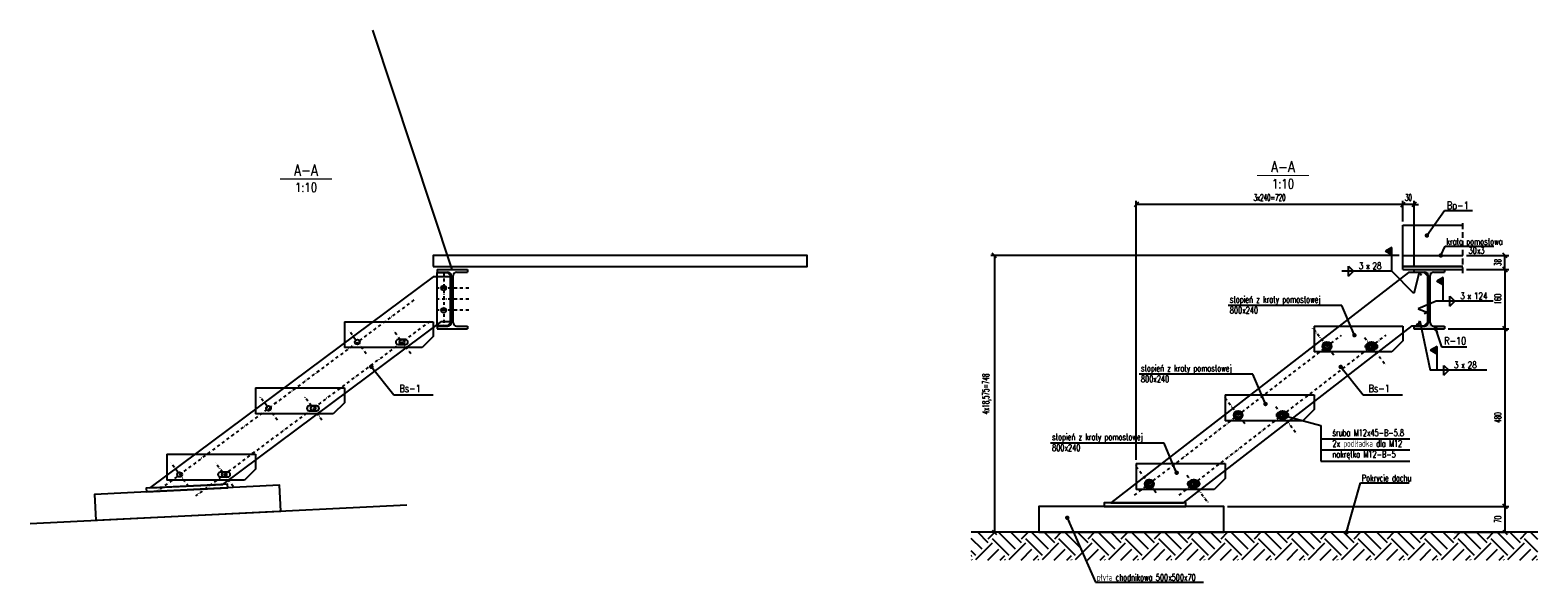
# Model space of a CAD drawing. Header units: millimetres. Extents: x -228255 to 14536, y -140109 to 119945.
# Tile 120 of 123: x -97929 to -93857, y 37418 to 38912. Entities that reach past the tile are written whole.
import ezdxf
from ezdxf.enums import TextEntityAlignment as Align

# ---------------------------------------------------------------- set-up
doc = ezdxf.new("R2010")
doc.units = ezdxf.units.MM
doc.header["$LTSCALE"] = 2.5
doc.linetypes.add('DASHDOT2', pattern=[12.7, 6.35, -3.175, 0, -3.175])
doc.linetypes.add('DASHED', pattern=[19.05, 12.7, -6.35])
for name, color, linetype in [('Gruba', 6, 'Continuous'), ('Hatch', 155, 'Continuous'), ('Krata pomostowa', 41, 'Continuous'), ('Laczniki', 30, 'Continuous'), ('Odnosnik', 54, 'Continuous'), ('Opisy_stal', 7, 'Continuous'), ('Osie_laczniki', 157, 'DASHDOT2'), ('Osie_stal', 221, 'DASHDOT2'), ('Przekroj', 1, 'Continuous'), ('Przerywana', 5, 'DASHED'), ('S_dzwigary', 77, 'Continuous'), ('S_platwie', 13, 'Continuous'), ('S_slupy', 20, 'Continuous'), ('stal', 4, 'Continuous'), ('Stal_przekroj', 1, 'Continuous'), ('Widok', 8, 'Continuous'), ('Wymiary', 86, 'Continuous')]:
    doc.layers.add(name, color=color, linetype=linetype)
doc.styles.get("Standard").update_dxf_attribs({"font": 'romans.shx', "width": 0.65})
doc.styles.add('style1', font='romand.shx', dxfattribs={"width": 0.8})
doc.styles.add('style3', font='romans.shx', dxfattribs={"width": 0.5})
doc.dimstyles.new('Skala_10', dxfattribs={"dimtxt": 18, "dimasz": 12, "dimexe": 10, "dimexo": 10, "dimgap": 10, "dimtad": 1, "dimdec": 0, "dimdsep": 46, "dimtxsty": 'style3', "dimblk": 'OBLIQUE', "dimcen": 0, "dimdle": 1, "dimclrd": 256, "dimclre": 256, "dimclrt": 31, "dimadec": 1, "dimazin": 0, "dimtfac": 1, "dimtdec": 0, "dimtix": 1, "dimtmove": 2, "dimatfit": 0, "dimldrblk": 'DOT', "dimfxl": 1, "dimtolj": 1, "dimtzin": 0, "dimlwd": -1, "dimlwe": -1, "dimarcsym": 0})
doc.dimstyles.new('Skala_10$7', dxfattribs={"dimscale": 0, "dimtxt": 18, "dimasz": 12, "dimexe": 10, "dimexo": 15, "dimgap": 5, "dimtad": 1, "dimdec": 0, "dimrnd": 0.5, "dimzin": 9, "dimdsep": 46, "dimtxsty": 'Standard', "dimblk1": 'OBLIQUE', "dimblk2": 'OBLIQUE', "dimsah": 1, "dimcen": 10, "dimdle": 10, "dimclrt": 31, "dimadec": 0, "dimazin": 0, "dimtfac": 1, "dimtdec": 0, "dimtmove": 2, "dimatfit": 3, "dimldrblk": 'DOT', "dimfxl": 1, "dimtolj": 1, "dimtzin": 9, "dimarcsym": 0})

# ---------------------------------------------------------------- blocks, each defined once
blk = doc.blocks.new('I160PE')
for p, q in [((-41, 160), (41, 160)), ((-41, 160), (-41, 152.6)), ((-41, 152.6), (-11.5, 152.6)), ((-2.5, 16.4), (-2.5, 143.6)), ((2.5, 16.4), (2.5, 143.6)), ((11.5, 152.6), (41, 152.6)), ((41, 160), (41, 152.6)), ((-41, 7.4), (-11.5, 7.4)), ((-41, 7.4), (-41, 0)), ((-41, 0), (41, 0)), ((11.5, 7.4), (41, 7.4)), ((41, 7.4), (41, 0))]:
    blk.add_line(p, q)
for centre, start, end in [((-11.5, 143.6), 0, 90), ((11.5, 143.6), 90, 180), ((-11.5, 16.4), 270, 0), ((11.5, 16.4), 180, 270)]:
    blk.add_arc(centre, 9, start, end)
blk = doc.blocks.new('_Dot')
at = {"color": 0, "linetype": 'ByBlock', "lineweight": -2}
blk.add_line((-0.5, 0), (-1, 0), dxfattribs=at)
at = {"color": 0, "linetype": 'ByBlock', "const_width": 0.5}
blk.add_lwpolyline([(-0.25, 0, 1), (0.25, 0, 1)], format="xyb", close=True, dxfattribs=at)
blk = doc.blocks.new('_Oblique')
at = {"color": 0, "linetype": 'ByBlock', "lineweight": -2}
blk.add_line((-0.5, -0.5), (0.5, 0.5), dxfattribs=at)
blk = doc.blocks.new('nakrtekaM10_w')
at = {"color": 0, "linetype": 'ByBlock'}
blk.add_lwpolyline([(0, 9.8), (8.5, 4.9), (8.5, -4.9), (0, -9.8), (-8.5, -4.9), (-8.5, 4.9)], close=True, dxfattribs=at)
for radius in [8, 5]:
    blk.add_circle((0, 0), radius, dxfattribs=at)
blk = doc.blocks.new('*D1420')
at = {"layer": 'Defpoints', "color": 0, "ltscale": 0.5, "transparency": 16777216}
for p in [(-94221.2, 38303), (-95324.4, 37555), (-95276.9, 37555)]:
    blk.add_point(p, dxfattribs=at)
at = {"layer": 'Wymiary', "ltscale": 0.5, "transparency": 16777216}
for p, q in [((-94231.2, 38303), (-95334.4, 38303)), ((-95324.4, 38304), (-95324.4, 37554)), ((-95286.9, 37555), (-95334.4, 37555))]:
    blk.add_line(p, q, dxfattribs=at)
at = {"layer": 'Wymiary', "ltscale": 0.5, "transparency": 16777216, "xscale": 12, "yscale": 12, "zscale": 12}
for p, rotation in [((-95324.4, 38303), 90), ((-95324.4, 37555), 270)]:
    blk.add_blockref('_Oblique', p, dxfattribs=dict(at, rotation=rotation))
at = {"layer": 'Wymiary', "color": 31, "ltscale": 0.5, "transparency": 16777216, "insert": (-95345.1, 37929), "char_height": 18, "attachment_point": 5, "rotation": 90, "style": 'style3'}
blk.add_mtext('\\A1;4x18,575=748', dxfattribs=at)
blk = doc.blocks.new('*D1421')
at = {"layer": 'Defpoints', "color": 0, "ltscale": 0.5, "transparency": 16777216}
for p in [(-94059.2, 38303), (-93945.5, 38303), (-94059.2, 38265)]:
    blk.add_point(p, dxfattribs=at)
at = {"layer": 'Wymiary', "ltscale": 0.5, "transparency": 16777216}
for p, q in [((-94049.2, 38303), (-93935.5, 38303)), ((-93945.5, 38264), (-93945.5, 38304)), ((-94049.2, 38265), (-93935.5, 38265))]:
    blk.add_line(p, q, dxfattribs=at)
at = {"layer": 'Wymiary', "ltscale": 0.5, "transparency": 16777216, "xscale": 12, "yscale": 12, "zscale": 12}
for p, rotation in [((-93945.5, 38303), 90), ((-93945.5, 38265), 270)]:
    blk.add_blockref('_Oblique', p, dxfattribs=dict(at, rotation=rotation))
at = {"layer": 'Wymiary', "color": 31, "ltscale": 0.5, "transparency": 16777216, "insert": (-93964.5, 38284), "char_height": 18, "attachment_point": 5, "rotation": 90, "style": 'style3'}
blk.add_mtext('\\A1;38', dxfattribs=at)
blk = doc.blocks.new('*D1422')
at = {"layer": 'Defpoints', "color": 0, "ltscale": 0.5, "transparency": 16777216}
for p in [(-94059.2, 38265), (-94109.2, 38105), (-93945.5, 38105)]:
    blk.add_point(p, dxfattribs=at)
at = {"layer": 'Wymiary', "ltscale": 0.5, "transparency": 16777216}
for p, q in [((-94049.2, 38265), (-93935.5, 38265)), ((-93945.5, 38266), (-93945.5, 38104)), ((-94099.2, 38105), (-93935.5, 38105))]:
    blk.add_line(p, q, dxfattribs=at)
at = {"layer": 'Wymiary', "ltscale": 0.5, "transparency": 16777216, "xscale": 12, "yscale": 12, "zscale": 12}
for p, rotation in [((-93945.5, 38265), 90), ((-93945.5, 38105), 270)]:
    blk.add_blockref('_Oblique', p, dxfattribs=dict(at, rotation=rotation))
at = {"layer": 'Wymiary', "color": 31, "ltscale": 0.5, "transparency": 16777216, "insert": (-93964.5, 38185), "char_height": 18, "attachment_point": 5, "rotation": 90, "style": 'style3'}
blk.add_mtext('\\A1;160', dxfattribs=at)
blk = doc.blocks.new('*D1423')
at = {"layer": 'Defpoints', "color": 0, "ltscale": 0.5, "transparency": 16777216}
for p in [(-94109.2, 38105), (-94704.5, 37625), (-93945.5, 37625)]:
    blk.add_point(p, dxfattribs=at)
at = {"layer": 'Wymiary', "ltscale": 0.5, "transparency": 16777216}
for p, q in [((-94099.2, 38105), (-93935.5, 38105)), ((-93945.5, 38106), (-93945.5, 37624)), ((-94694.5, 37625), (-93935.5, 37625))]:
    blk.add_line(p, q, dxfattribs=at)
at = {"layer": 'Wymiary', "ltscale": 0.5, "transparency": 16777216, "xscale": 12, "yscale": 12, "zscale": 12}
for p, rotation in [((-93945.5, 38105), 90), ((-93945.5, 37625), 270)]:
    blk.add_blockref('_Oblique', p, dxfattribs=dict(at, rotation=rotation))
at = {"layer": 'Wymiary', "color": 31, "ltscale": 0.5, "transparency": 16777216, "insert": (-93964.5, 37865), "char_height": 18, "attachment_point": 5, "rotation": 90, "style": 'style3'}
blk.add_mtext('\\A1;480', dxfattribs=at)
blk = doc.blocks.new('*D1424')
at = {"layer": 'Defpoints', "color": 0, "ltscale": 0.5, "transparency": 16777216}
for p in [(-94704.5, 37625), (-94092.4, 37555), (-93945.5, 37555)]:
    blk.add_point(p, dxfattribs=at)
at = {"layer": 'Wymiary', "ltscale": 0.5, "transparency": 16777216}
for p, q in [((-94694.5, 37625), (-93935.5, 37625)), ((-93945.5, 37626), (-93945.5, 37554)), ((-94082.4, 37555), (-93935.5, 37555))]:
    blk.add_line(p, q, dxfattribs=at)
at = {"layer": 'Wymiary', "ltscale": 0.5, "transparency": 16777216, "xscale": 12, "yscale": 12, "zscale": 12}
for p, rotation in [((-93945.5, 37625), 90), ((-93945.5, 37555), 270)]:
    blk.add_blockref('_Oblique', p, dxfattribs=dict(at, rotation=rotation))
at = {"layer": 'Wymiary', "color": 31, "ltscale": 0.5, "transparency": 16777216, "insert": (-93964.5, 37590), "char_height": 18, "attachment_point": 5, "rotation": 90, "style": 'style3'}
blk.add_mtext('\\A1;70', dxfattribs=at)
blk = doc.blocks.new('*D1425')
at = {"layer": 'Defpoints', "color": 0, "ltscale": 0.5, "transparency": 16777216}
for p in [(-94221.2, 38440.6), (-94221.2, 38385), (-94191.2, 38265)]:
    blk.add_point(p, dxfattribs=at)
at = {"layer": 'Wymiary', "ltscale": 0.5, "transparency": 16777216}
for p, q in [((-94221.2, 38440.6), (-94233.2, 38440.6)), ((-94221.2, 38395), (-94221.2, 38450.6)), ((-94191.2, 38440.6), (-94221.2, 38440.6)), ((-94191.2, 38275), (-94191.2, 38450.6)), ((-94191.2, 38440.6), (-94179.2, 38440.6))]:
    blk.add_line(p, q, dxfattribs=at)
at = {"layer": 'Wymiary', "ltscale": 0.5, "transparency": 16777216, "xscale": 12, "yscale": 12, "zscale": 12}
blk.add_blockref('_Oblique', (-94221.2, 38440.6), dxfattribs=at)
at = {"layer": 'Wymiary', "ltscale": 0.5, "transparency": 16777216, "xscale": 12, "yscale": 12, "zscale": 12, "rotation": 180}
blk.add_blockref('_Oblique', (-94191.2, 38440.6), dxfattribs=at)
at = {"layer": 'Wymiary', "color": 31, "ltscale": 0.5, "transparency": 16777216, "insert": (-94206.2, 38459.6), "char_height": 18, "attachment_point": 5, "style": 'style3'}
blk.add_mtext('\\A1;30', dxfattribs=at)
blk = doc.blocks.new('*D1426')
at = {"layer": 'Defpoints', "color": 0, "ltscale": 0.5, "transparency": 16777216}
for p in [(-94941.2, 38440.6), (-94221.2, 38385), (-94941.2, 37740.8)]:
    blk.add_point(p, dxfattribs=at)
at = {"layer": 'Wymiary', "ltscale": 0.5, "transparency": 16777216}
for p, q in [((-94220.2, 38440.6), (-94942.2, 38440.6)), ((-94941.2, 37750.8), (-94941.2, 38450.6)), ((-94221.2, 38395), (-94221.2, 38450.6))]:
    blk.add_line(p, q, dxfattribs=at)
at = {"layer": 'Wymiary', "ltscale": 0.5, "transparency": 16777216, "xscale": 12, "yscale": 12, "zscale": 12, "rotation": 180}
blk.add_blockref('_Oblique', (-94941.2, 38440.6), dxfattribs=at)
at = {"layer": 'Wymiary', "ltscale": 0.5, "transparency": 16777216, "xscale": 12, "yscale": 12, "zscale": 12}
blk.add_blockref('_Oblique', (-94221.2, 38440.6), dxfattribs=at)
at = {"layer": 'Wymiary', "color": 31, "ltscale": 0.5, "transparency": 16777216, "insert": (-94581.2, 38459.6), "char_height": 18, "attachment_point": 5, "style": 'style3'}
blk.add_mtext('\\A1;3x240=720', dxfattribs=at)
blk = doc.blocks.new('Pach_obustr_lewa')
at = {"color": 7}
for p, q in [((0, 0), (-135, 0)), ((-117, -13.5), (-117, 13.5)), ((-117, 13.5), (-103.5, 0)), ((-117, -13.5), (-103.5, 0))]:
    blk.add_line(p, q, dxfattribs=at)
at = {"color": 31, "width": 0.8}
blk.add_text('x', height=18, dxfattribs=at).set_placement((-70, 5.6))
blk.add_attdef('AA', text='', height=18, dxfattribs=at).set_placement((-76.8, 5.6), align=Align.RIGHT)
blk.add_attdef('LLLL', (-52.3, 5.6), '', height=18, dxfattribs=at)
blk = doc.blocks.new('choragiewka')
blk.add_hatch(color=7).paths.add_polyline_path([(-17.3, 54.1), (0, 44.1), (0, 64.1)])
at = {"color": 7}
for p, q in [((0, 64.1), (-17.3, 54.1)), ((0, 44.1), (-17.3, 54.1)), ((0, 0), (0, 64.1))]:
    blk.add_line(p, q, dxfattribs=at)
blk = doc.blocks.new('Pach_obustr_prawa')
at = {"color": 7}
for p, q in [((18, -13.5), (18, 13.5)), ((18, 13.5), (31.5, 0)), ((135, 0), (0, 0)), ((18, -13.5), (31.5, 0))]:
    blk.add_line(p, q, dxfattribs=at)
at = {"color": 31, "width": 0.8}
blk.add_text('x', height=18, dxfattribs=at).set_placement((65, 5.6))
blk.add_attdef('AA', text='', height=18, dxfattribs=at).set_placement((58.2, 5.6), align=Align.RIGHT)
blk.add_attdef('LLLL', (82.7, 5.6), '', height=18, dxfattribs=at)
blk = doc.blocks.new('stopien')
for p, q in [((0, 70), (240, 70)), ((0, 70), (0, 0)), ((240, 70), (240, 30)), ((210, 0), (0, 0)), ((240, 30), (210, 0))]:
    blk.add_line(p, q)
blk.add_lwpolyline([(165, 21.5), (145, 21.5, 1), (145, 8.5), (165, 8.5, 1), (165, 21.5, 1)], format="xyb")
blk.add_circle((35, 15), 6.5)

msp = doc.modelspace()

# ---------------------------------------------------------------- hatches: boundary and pattern name
at = {"layer": 'Hatch', "ltscale": 0.5}
h = msp.add_hatch(dxfattribs=at)
h.set_pattern_fill('EARTH', color=256, scale=10, angle=45)
h.set_pattern_definition([(45, (5866.596, 0), (7e-15, 89.80256), [63.5, -63.5]), (45, (5849.76, 16.84), (7e-15, 89.80256), [63.5, -63.5]), (45, (5832.92, 33.676), (7e-15, 89.80256), [63.5, -63.5]), (135, (5832.92, 44.9), (-89.80256, 7e-15), [63.5, -63.5]), (135, (5849.76, 61.74), (-89.80256, 7e-15), [63.5, -63.5]), (135, (5866.596, 78.58), (-89.80256, 7e-15), [63.5, -63.5])])
h.paths.add_polyline_path([(-93856.74, 37555), (-95386.77, 37555), (-95386.77, 37480), (-93856.74, 37480)])
at = {"layer": 'Stal_przekroj', "ltscale": 0.5}
h = msp.add_hatch(color=256, dxfattribs=at)
h.dxf.hatch_style = 1
h.paths.add_polyline_path([(-94109.21, 38265), (-94191.21, 38265), (-94191.21, 38257.6), (-94161.71, 38257.6, -0.4142136), (-94152.71, 38248.6), (-94152.71, 38121.4, -0.4142136), (-94161.71, 38112.4), (-94191.21, 38112.4), (-94191.21, 38105), (-94109.21, 38105), (-94109.21, 38112.4), (-94138.71, 38112.4, -0.4142136), (-94147.71, 38121.4), (-94147.71, 38248.6, -0.4142136), (-94138.71, 38257.6), (-94109.21, 38257.6)])

# ---------------------------------------------------------------- linework, layer by layer
at = {"layer": 'Gruba', "ltscale": 0.5, "const_width": 3}
for points in [[(-94615.01, 38519.01), (-94475.01, 38519.01)], [(-97253.54, 38509.51), (-97113.54, 38509.51)]]:
    msp.add_lwpolyline(points, dxfattribs=at)
at = {"layer": 'Hatch', "ltscale": 0.5}
msp.add_line((-93856.74, 37555), (-95386.77, 37555), dxfattribs=at)
at = {"layer": 'Krata pomostowa'}
for p, q in [((-94461.21, 38112.25), (-94221.21, 38112.25)), ((-94461.21, 38112.25), (-94461.21, 38042.25)), ((-94221.21, 38112.25), (-94221.21, 38072.25)), ((-94221.21, 38072.25), (-94251.21, 38042.25)), ((-94251.21, 38042.25), (-94461.21, 38042.25)), ((-94701.21, 37926.5), (-94461.21, 37926.5)), ((-94701.21, 37926.5), (-94701.21, 37856.5)), ((-94461.21, 37926.5), (-94461.21, 37886.5)), ((-94461.21, 37886.5), (-94491.21, 37856.5)), ((-94491.21, 37856.5), (-94701.21, 37856.5)), ((-94941.21, 37740.75), (-94701.21, 37740.75)), ((-94941.21, 37740.75), (-94941.21, 37670.75)), ((-94701.21, 37740.75), (-94701.21, 37700.75)), ((-94731.21, 37670.75), (-94941.21, 37670.75)), ((-94701.21, 37700.75), (-94731.21, 37670.75))]:
    msp.add_line(p, q, dxfattribs=at)
at = {"layer": 'Krata pomostowa', "ltscale": 0.5}
msp.add_lwpolyline([(-96839.73, 38273), (-95829.73, 38273), (-95829.73, 38303), (-96839.73, 38303)], close=True, dxfattribs=at)
msp.add_lwpolyline([(-94059.21, 38273), (-94221.21, 38273), (-94221.21, 38303), (-94059.21, 38303)], dxfattribs=at)
at = {"layer": 'Krata pomostowa'}
for points in [[(-94316.3, 38063.75, 0.9866279), (-94316.3, 38050.75, 0.9866279)], [(-94296.12, 38050.75, 0.9932916), (-94296.21, 38063.75)], [(-94556.3, 37878, 0.9866279), (-94556.3, 37865, 0.9866279)], [(-94536.12, 37865, 0.9932916), (-94536.21, 37878)], [(-94796.3, 37692.25, 0.9866279), (-94796.3, 37679.25, 0.9866279)], [(-94776.12, 37679.25, 0.9932916), (-94776.21, 37692.25)]]:
    msp.add_lwpolyline(points, format="xyb", dxfattribs=at)
at = {"layer": 'Laczniki', "ltscale": 0.5}
for centre in [(-94426.21, 38057.25), (-94306.21, 38057.25), (-94666.21, 37871.5), (-94546.21, 37871.5), (-94906.21, 37685.75), (-94786.21, 37685.75)]:
    msp.add_circle(centre, 12, dxfattribs=at)
at = {"layer": 'Odnosnik', "ltscale": 0.5}
for p, q in [((-94546.21, 37871.5), (-94442.76, 37843.42)), ((-94442.76, 37843.42), (-94442.76, 37747.42)), ((-94442.76, 37807.42), (-94202.76, 37807.42)), ((-94442.76, 37777.42), (-94202.76, 37777.42)), ((-94442.76, 37747.42), (-94202.76, 37747.42))]:
    msp.add_line(p, q, dxfattribs=at)
at = {"layer": 'Opisy_stal', "ltscale": 0.5}
for p, q in [((-94191.45, 38200.67), (-94251.26, 38260.53)), ((-94177.26, 38257.1), (-94191.45, 38200.67)), ((-94171.29, 38248.74), (-94177.26, 38257.1)), ((-94131, 38179.15), (-94179.86, 38158.69)), ((-94179.86, 38158.69), (-94153.71, 38149.08)), ((-94112.24, 38179.15), (-94131, 38179.15)), ((-94184.03, 38119.1), (-94179.99, 38112.9)), ((-94179.99, 38112.9), (-94175.3, 38126.21)), ((-94175.3, 38126.21), (-94147.83, 37992.64)), ((-94153.71, 38149.08), (-94163.69, 38145.19)), ((-94129.07, 37992.64), (-94147.83, 37992.64))]:
    msp.add_line(p, q, dxfattribs=at)
at = {"layer": 'Osie_laczniki', "ltscale": 0.5}
for p, q in [((-96811.73, 38257), (-96811.73, 38112.4)), ((-96743.73, 38215), (-96833.73, 38215)), ((-96892.27, 38182.72), (-97585.47, 37665.7)), ((-96743.73, 38155), (-96833.73, 38155)), ((-96849.22, 38125), (-97481.69, 37653.29)), ((-97020.82, 38036.94), (-97068.65, 38101.07)), ((-96900.39, 38036.94), (-96948.22, 38101.07)), ((-97260.82, 37857.94), (-97308.65, 37922.07)), ((-97140.39, 37857.94), (-97188.22, 37922.07)), ((-97500.82, 37678.94), (-97548.65, 37743.07)), ((-97380.39, 37678.94), (-97428.22, 37743.07))]:
    msp.add_line(p, q, dxfattribs=at)
at = {"layer": 'Osie_stal', "ltscale": 0.5}
for p, q in [((-96743.73, 38185), (-96833.73, 38185)), ((-94945.75, 37655.15), (-94386.67, 38087.85)), ((-94825.75, 37655.15), (-94266.67, 38087.85)), ((-94407.85, 38033.53), (-94465.99, 38108.65)), ((-94324.57, 38080.98), (-94266.42, 38005.85)), ((-94647.85, 37847.78), (-94705.99, 37922.9)), ((-94564.57, 37895.23), (-94506.42, 37820.1)), ((-94887.85, 37662.03), (-94945.99, 37737.15)), ((-94804.57, 37709.48), (-94746.42, 37634.35))]:
    msp.add_line(p, q, dxfattribs=at)
at = {"layer": 'Przekroj', "ltscale": 0.2}
msp.add_line((-97928.5, 37578.46), (-96911.21, 37629.33), dxfattribs=at)
at = {"layer": 'Przerywana', "ltscale": 0.5}
msp.add_line((-94059.21, 38255), (-94059.21, 38395), dxfattribs=at)
at = {"layer": 'S_dzwigary', "ltscale": 0.5}
msp.add_lwpolyline([(-96829.73, 38257), (-96801.73, 38257), (-96791.73, 38247), (-96791.73, 38123), (-96801.73, 38113), (-96829.73, 38113), (-96829.73, 38257)], dxfattribs=at)
at = {"layer": 'stal', "ltscale": 0.5}
for p, q in [((-94221.21, 38385), (-94059.21, 38385)), ((-94221.21, 38265), (-94221.21, 38385)), ((-94221.21, 38273), (-94059.21, 38273)), ((-94221.21, 38265), (-94059.21, 38265))]:
    msp.add_line(p, q, dxfattribs=at)
for points in [[(-96793.73, 38245), (-96840.54, 38245), (-97605.14, 37674.73), (-97407.93, 37684.59), (-96817.44, 38125), (-96793.73, 38125), (-96793.73, 38245)], [(-95009.81, 37635), (-94813.75, 37635), (-94196.27, 38112.9), (-94163.71, 38112.9), (-94153.71, 38122.9), (-94153.71, 38247.1), (-94163.71, 38257.1), (-94206.02, 38257.1), (-95009.81, 37635)]]:
    msp.add_lwpolyline(points, dxfattribs=at)
for points in [[(-97614.63, 37664.24), (-97394.91, 37675.23), (-97395.41, 37685.22), (-97615.13, 37674.23)], [(-95027.73, 37625), (-94807.73, 37625), (-94807.73, 37635), (-95027.73, 37635)]]:
    msp.add_lwpolyline(points, close=True, dxfattribs=at)
for centre in [(-96811.73, 38215), (-96811.73, 38155), (-97044.73, 38069), (-96924.3, 38069), (-97284.73, 37890), (-97164.3, 37890), (-97524.73, 37711), (-97404.3, 37711)]:
    msp.add_circle(centre, 6.5, dxfattribs=at)
at = {"layer": 'Widok', "ltscale": 0.5}
for points in [[(-97750.96, 37587.34), (-97251.59, 37612.31), (-97255.08, 37682.22), (-97754.46, 37657.25)], [(-95204.53, 37555), (-94704.53, 37555), (-94704.53, 37625), (-95204.53, 37625)]]:
    msp.add_lwpolyline(points, close=True, dxfattribs=at)
at = {"layer": 'Wymiary', "ltscale": 0.5}
msp.add_line((-96788.73, 38265), (-97002.65, 38911.82), dxfattribs=at)

# ---------------------------------------------------------------- block references
at = {"layer": 'Krata pomostowa'}
for p in [(-97079.73, 38054), (-97319.73, 37875), (-97559.73, 37696)]:
    msp.add_blockref('stopien', p, dxfattribs=at)
at = {"layer": 'Laczniki', "ltscale": 0.5, "xscale": 1.2, "yscale": 1.2, "zscale": 1.2}
for p in [(-94426.21, 38057.25), (-94306.21, 38057.25), (-94666.21, 37871.5), (-94546.21, 37871.5), (-94906.21, 37685.75), (-94786.21, 37685.75)]:
    msp.add_blockref('nakrtekaM10_w', p, dxfattribs=at)
at = {"layer": 'Opisy_stal', "ltscale": 0.5}
for p in [(-94251.26, 38260.53), (-94112.24, 38179.15), (-94129.07, 37992.64)]:
    msp.add_blockref('choragiewka', p, dxfattribs=at)
for name, p, values in [('Pach_obustr_lewa', (-94251.26, 38260.53), {'LLLL': '28', 'AA': '3'}), ('Pach_obustr_prawa', (-94112.24, 38179.15), {'AA': '3', 'LLLL': '124'}), ('Pach_obustr_prawa', (-94129.07, 37992.64), {'AA': '3', 'LLLL': '28'})]:
    msp.add_blockref(name, p, dxfattribs=at).add_auto_attribs(values)
at = {"layer": 'Stal_przekroj', "ltscale": 0.5}
for p in [(-96788.73, 38105), (-94150.21, 38105)]:
    msp.add_blockref('I160PE', p, dxfattribs=at)

# ---------------------------------------------------------------- texts
at = {"layer": 'Gruba', "ltscale": 0.5, "style": 'style1', "width": 0.8}
for p in [(-97183.54, 38509.51), (-94545.01, 38519.01)]:
    msp.add_text('A-A', height=30, dxfattribs=at).set_placement(p, align=Align.BOTTOM_CENTER)
for p in [(-97183.54, 38499.51), (-94545.01, 38509.01)]:
    msp.add_text('1:10', height=25, dxfattribs=at).set_placement(p, align=Align.TOP_CENTER)
at = {"layer": 'Odnosnik', "ltscale": 0.2, "style": 'style1', "width": 0.8}
for s, p in [('Bp-1', (-94102.31, 38428.46)), ('R-10', (-94109.89, 38062.43)), ('Bs-1', (-96931.3, 37933.71)), ('Bs-1', (-94313.78, 37933.71))]:
    msp.add_text(s, height=20, dxfattribs=at).set_placement(p)
at = {"layer": 'Odnosnik', "ltscale": 0.5, "width": 0.65}
for s, p in [('   śruba M12x45-B-5.8', (-94438.35, 37815.09)), ('   2x podlładka dla M12', (-94438.35, 37785.94)), ('   nakrętka M12-B-5', (-94438.35, 37756.8))]:
    msp.add_text(s, height=18, dxfattribs=at).set_placement(p)
at = {"layer": 'S_platwie', "ltscale": 0.5, "width": 0.65}
for s, p in [('krata pomostowa', (-94103.71, 38331.81)), ('30x3', (-94043.75, 38307.48)), ('Pokrycie dachu', (-94332.11, 37692.54)), ('płyta chodnikowa 500x500x70', (-95047.75, 37424.13))]:
    msp.add_text(s, height=18, dxfattribs=at).set_placement(p)
at = {"layer": 'S_slupy', "ltscale": 0.5, "width": 0.65}
for s, p in [('stopień z kraty pomostowej', (-94688.62, 38175.18)), ('800x240', (-94688.62, 38146.03)), ('stopień z kraty pomostowej', (-94928.62, 37989.43)), ('800x240', (-94928.62, 37960.28)), ('stopień z kraty pomostowej', (-95168.62, 37803.68)), ('800x240', (-95168.62, 37774.53))]:
    msp.add_text(s, height=18, dxfattribs=at).set_placement(p)

# ---------------------------------------------------------------- dimensions: what is measured, and where the dimension line sits
at = {"layer": 'Wymiary', "ltscale": 0.5}
dim = msp.add_linear_dim(base=(-94941.21, 38440.6), p1=(-94221.21, 38385), p2=(-94941.21, 37740.75), text='3x240=<>', dimstyle='Skala_10', dxfattribs=at)
dim.commit()
dim.dimension.update_dxf_attribs({"geometry": '*D1426', "text_midpoint": (-94581.21, 38459.6)})
dim = msp.add_linear_dim(base=(-94221.21, 38440.6), p1=(-94191.21, 38265), p2=(-94221.21, 38385), dimstyle='Skala_10', dxfattribs=at)
dim.commit()
dim.dimension.update_dxf_attribs({"geometry": '*D1425', "text_midpoint": (-94206.21, 38459.6)})
dim = msp.add_linear_dim(base=(-95324.41, 37555), p1=(-94221.21, 38303), p2=(-95276.87, 37555), angle=90, text='4x18,575=<>', dimstyle='Skala_10', dxfattribs=at)
dim.commit()
dim.dimension.update_dxf_attribs({"geometry": '*D1420', "text_midpoint": (-95345.12, 37929)})
for base, p1, p2, picture, middle in [((-93945.55, 38303), (-94059.21, 38265), (-94059.21, 38303), '*D1421', (-93964.55, 38284)), ((-93945.55, 38105), (-94059.21, 38265), (-94109.21, 38105), '*D1422', (-93964.55, 38185)), ((-93945.55, 37625), (-94109.21, 38105), (-94704.53, 37625), '*D1423', (-93964.55, 37865)), ((-93945.55, 37555), (-94704.53, 37625), (-94092.41, 37555), '*D1424', (-93964.55, 37590))]:
    dim = msp.add_linear_dim(base=base, p1=p1, p2=p2, angle=90, dimstyle='Skala_10', dxfattribs=at)
    dim.commit()
    dim.dimension.update_dxf_attribs({"geometry": picture, "text_midpoint": middle})

# ---------------------------------------------------------------- leaders
at = {"layer": 'Odnosnik', "ltscale": 0.2}
msp.add_leader([(-94156.32, 38357), (-94108.79, 38424.12), (-94033.45, 38424.12)], dimstyle='Skala_10$7', override={"dimscale": 1, "dimtad": 0, "dimfxl": 0}, dxfattribs=at)
at = {"layer": 'Odnosnik', "ltscale": 0.5}
for points in [[(-94132.72, 38105), (-94116.65, 38056.16), (-94048.35, 38056.16)], [(-97006.7, 38001.92), (-96946.03, 37926.87), (-96840.11, 37926.87)], [(-94389.18, 38001.92), (-94328.51, 37926.87), (-94222.59, 37926.87)]]:
    msp.add_leader(points, dimstyle='Skala_10$7', override={"dimscale": 1, "dimtad": 0}, dxfattribs=at)
at = {"layer": 'S_platwie', "ltscale": 0.5}
for points, override in [([(-94118.86, 38303), (-94106.95, 38327.86), (-93975.5, 38327.86)], {"dimscale": 1, "dimtad": 0}), ([(-94373.32, 37555), (-94335.35, 37688.59), (-94203.9, 37688.59)], {"dimscale": 1, "dimtad": 0}), ([(-95127.57, 37594.27), (-95051, 37420.19), (-94759.83, 37420.19)], {"dimscale": 1, "dimtad": 0, "dimldrblk": 'Dot'})]:
    msp.add_leader(points, dimstyle='Skala_10$7', override=override, dxfattribs=at)
at = {"layer": 'S_slupy', "ltscale": 0.5}
for points in [[(-94352.17, 38087.47), (-94386.09, 38167.6), (-94693.23, 38167.6)], [(-94592.17, 37901.72), (-94626.09, 37981.85), (-94933.23, 37981.85)], [(-94832.17, 37715.97), (-94866.09, 37796.1), (-95173.23, 37796.1)]]:
    msp.add_leader(points, dimstyle='Skala_10$7', override={"dimscale": 1, "dimtad": 0}, dxfattribs=at)

doc.saveas('drawing.dxf')
